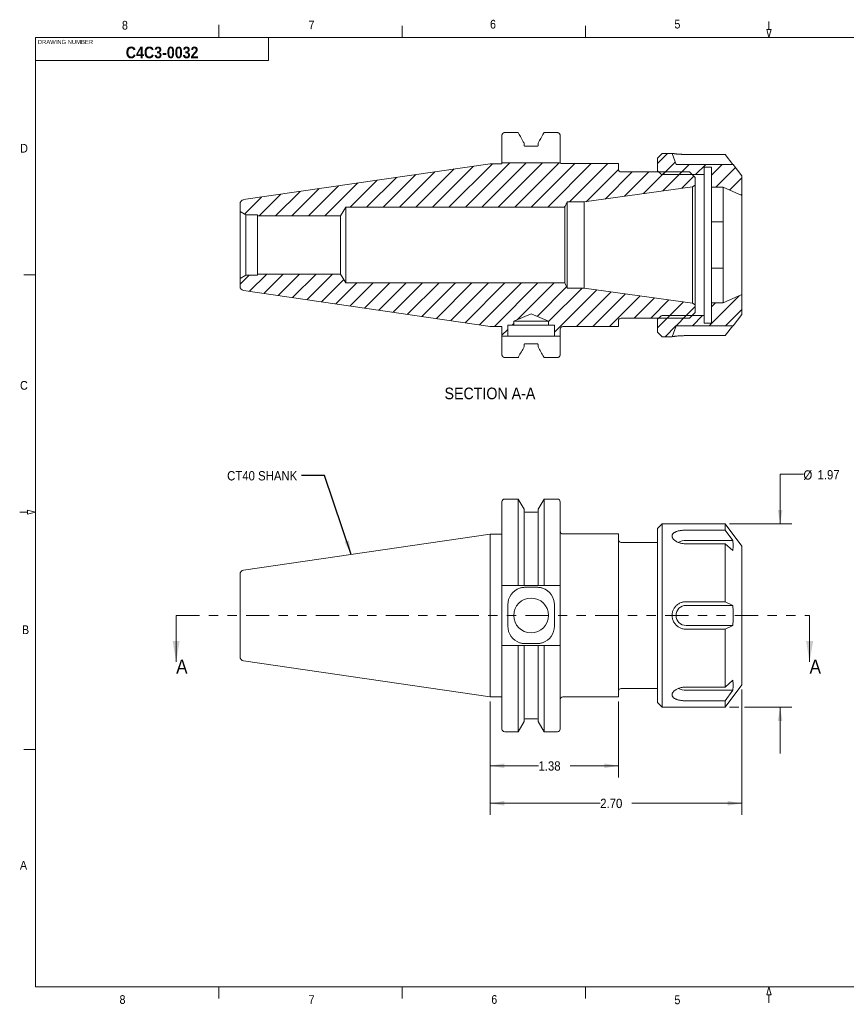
# Model space of a CAD drawing. Header units: inches. Extents: x 0.5 to 16.5, y 0.2 to 10.8.
# Tile 1 of 13: x 0.5 to 9.3, y 0.2 to 10.8. Entities that reach past the tile are written whole.
import ezdxf

# ---------------------------------------------------------------- set-up
doc = ezdxf.new("R2010")
doc.units = ezdxf.units.IN
doc.header["$MEASUREMENT"] = 0
doc.linetypes.add('PHANTOM', pattern=[0.5, 0.25, -0.05, 0.05, -0.05, 0.05, -0.05])
doc.styles.add('SLDTEXTSTYLE1', font='GOTHIC.TTF', dxfattribs={"width": 0.913})
doc.styles.add('SLDTEXTSTYLE2', font='GOTHICB.TTF', dxfattribs={"width": 0.913})
doc.styles.get("Standard").update_dxf_attribs({"font": 'GOTHIC.TTF'})
doc.dimstyles.new('SLDDIMSTYLE0', dxfattribs={"dimtxt": 0.1, "dimasz": 0.15, "dimexe": 0, "dimexo": 0.0625, "dimgap": 0.025, "dimtad": 0, "dimtih": 1, "dimtoh": 1, "dimrnd": 1e-09, "dimzin": 12, "dimdsep": 46, "dimtxsty": 'SLDTEXTSTYLE1', "dimsah": 1, "dimcen": 0.09, "dimadec": 0, "dimazin": 3, "dimtfac": 1, "dimtofl": 0, "dimtmove": 0, "dimatfit": 3, "dimfxl": 1, "dimfrac": 2, "dimtolj": 1, "dimtzin": 12, "dimarcsym": 0})
doc.dimstyles.new('SLDDIMSTYLE1', dxfattribs={"dimtxt": 0.1, "dimasz": 0.15, "dimexe": 0, "dimexo": 0.0625, "dimgap": 0.025, "dimtad": 0, "dimtih": 1, "dimtoh": 1, "dimrnd": 1e-09, "dimzin": 4, "dimdsep": 46, "dimtxsty": 'SLDTEXTSTYLE1', "dimsah": 1, "dimcen": 0.09, "dimadec": 0, "dimazin": 1, "dimtfac": 1, "dimtofl": 0, "dimtmove": 0, "dimatfit": 3, "dimfxl": 1, "dimfrac": 2, "dimtolj": 1, "dimtzin": 12, "dimarcsym": 0})
doc.dimstyles.new('SLDDIMSTYLE2', dxfattribs={"dimtxt": 0.1, "dimasz": 0.15, "dimexe": 0, "dimexo": 0.0625, "dimgap": 0.025, "dimtad": 0, "dimtih": 1, "dimtoh": 1, "dimrnd": 1e-09, "dimzin": 12, "dimdsep": 46, "dimtxsty": 'SLDTEXTSTYLE1', "dimsah": 1, "dimcen": 0.09, "dimadec": 0, "dimazin": 3, "dimtfac": 1, "dimtmove": 0, "dimatfit": 0, "dimfxl": 1, "dimfrac": 2, "dimtolj": 1, "dimtzin": 12, "dimarcsym": 0})
doc.dimstyles.new('SLDDIMSTYLE3', dxfattribs={"dimtxt": 0, "dimasz": 0.15, "dimexe": 0, "dimexo": 0.0625, "dimgap": 0, "dimtad": 0, "dimtih": 1, "dimtoh": 1, "dimdec": 0, "dimrnd": 1e-09, "dimzin": 0, "dimdsep": 46, "dimtxsty": 'STANDARD', "dimsah": 1, "dimcen": 0.09, "dimadec": 0, "dimazin": 0, "dimtfac": 0.15, "dimtdec": 0, "dimtofl": 0, "dimtmove": 0, "dimatfit": 3, "dimfxl": 1, "dimfrac": 2, "dimtolj": 1, "dimtzin": 0, "dimarcsym": 0})

# ---------------------------------------------------------------- blocks, each defined once
blk = doc.blocks.new('_D')
at = {"color": 7, "linetype": 'Continuous', "lineweight": 0}
for p, q in [((5.508, 3.467), (5.508, 2.651)), ((6.883, 3.466), (6.883, 2.651)), ((5.508, 2.776), (6.025, 2.776)), ((6.883, 2.776), (6.365, 2.776))]:
    blk.add_line(p, q, dxfattribs=at)
for points in [[(5.508, 2.776), (5.658, 2.751), (5.658, 2.801)], [(6.883, 2.776), (6.733, 2.801), (6.733, 2.751)]]:
    blk.add_solid(points, dxfattribs=at)
at = {"color": 7, "linetype": 'Continuous', "lineweight": 0, "insert": (6.025, 2.824, -3.77), "char_height": 0.1, "attachment_point": 1, "style": 'SLDTEXTSTYLE1'}
blk.add_mtext('1.38', dxfattribs=at)
blk = doc.blocks.new('_D_1')
at = {"color": 7, "linetype": 'Continuous', "lineweight": 0}
for p, q in [((8.208, 3.597), (8.208, 2.248)), ((5.508, 3.467), (5.508, 2.248)), ((5.508, 2.373), (6.688, 2.373)), ((8.208, 2.373), (7.028, 2.373))]:
    blk.add_line(p, q, dxfattribs=at)
for points in [[(5.508, 2.373), (5.658, 2.348), (5.658, 2.398)], [(8.208, 2.373), (8.058, 2.398), (8.058, 2.348)]]:
    blk.add_solid(points, dxfattribs=at)
at = {"color": 7, "linetype": 'Continuous', "lineweight": 0, "insert": (6.688, 2.422, -3.77), "char_height": 0.1, "attachment_point": 1, "style": 'SLDTEXTSTYLE1'}
blk.add_mtext('2.70', dxfattribs=at)
blk = doc.blocks.new('_D_2')
at = {"color": 7, "linetype": 'Continuous', "lineweight": 0}
for p, q in [((8.87, 5.907), (8.62, 5.907)), ((8.62, 5.907), (8.62, 5.375)), ((8.078, 5.375), (8.745, 5.375)), ((8.078, 3.407), (8.178, 3.407)), ((8.238, 3.407), (8.745, 3.407)), ((8.62, 3.407), (8.62, 2.907))]:
    blk.add_line(p, q, dxfattribs=at)
for points in [[(8.62, 5.375), (8.645, 5.525), (8.595, 5.525)], [(8.62, 3.407), (8.595, 3.257), (8.645, 3.257)]]:
    blk.add_solid(points, dxfattribs=at)
at = {"color": 7, "linetype": 'Continuous', "lineweight": 0, "char_height": 0.1, "attachment_point": 1, "style": 'SLDTEXTSTYLE1'}
for s, insert in [('%%c', (8.87, 5.95, -3.77)), ('1.97', (9.021, 5.952, -3.77))]:
    blk.add_mtext(s, dxfattribs=dict(at, insert=insert))

msp = doc.modelspace()

# ---------------------------------------------------------------- hatches: boundary and pattern name
at = {"linetype": 'Continuous', "lineweight": 0}
h = msp.add_hatch(dxfattribs=at)
h.set_pattern_fill('ANSI31', style=0)
edge = h.paths.add_edge_path(flags=0)
edge.add_line((8.008, 8.99), (8.208, 8.901))
edge.add_line((8.208, 8.901), (8.208, 9.114))
edge.add_line((8.208, 9.114), (8.116, 9.235))
edge.add_line((8.116, 9.235), (7.502, 9.235))
edge.add_line((7.502, 9.235), (7.459, 9.354))
edge.add_line((7.459, 9.354), (7.352, 9.354))
edge.add_line((7.352, 9.354), (7.302, 9.304))
edge.add_line((7.302, 9.304), (7.302, 9.177))
edge.add_arc((7.322, 9.177), 0.02, 180, 225)
edge.add_line((7.308, 9.163), (7.338, 9.133))
edge.add_arc((7.352, 9.147), 0.02, 225, 270)
edge.add_line((7.352, 9.127), (7.803, 9.127))
edge.add_line((7.803, 9.127), (7.803, 9.207))
edge.add_line((7.803, 9.207), (7.883, 9.207))
edge.add_line((7.883, 9.207), (7.883, 8.99))
edge.add_line((7.883, 8.99), (8.008, 8.99))
h = msp.add_hatch(dxfattribs=at)
h.set_pattern_fill('ANSI31', style=0)
edge = h.paths.add_edge_path(flags=0)
edge.add_line((2.821, 8.812), (2.821, 8.729))
edge.add_line((2.821, 8.729), (2.883, 8.693))
edge.add_line((2.883, 8.693), (3.009, 8.693))
edge.add_line((3.009, 8.693), (3.009, 8.682))
edge.add_line((3.009, 8.682), (3.901, 8.682))
edge.add_line((3.901, 8.682), (3.958, 8.776))
edge.add_line((3.958, 8.776), (6.308, 8.776))
edge.add_line((6.308, 8.776), (6.333, 8.832))
edge.add_line((6.333, 8.832), (6.516, 8.832))
edge.add_line((6.516, 8.832), (7.678, 8.995))
edge.add_line((7.678, 8.995), (7.708, 9.012))
edge.add_line((7.708, 9.012), (7.708, 9.094))
edge.add_line((7.708, 9.094), (7.648, 9.154))
edge.add_line((7.648, 9.154), (6.913, 9.154))
edge.add_arc((6.913, 9.184), 0.03, 180, 270, ccw=False)
edge.add_line((6.883, 9.184), (6.883, 9.244))
edge.add_line((6.883, 9.244), (6.278, 9.244))
edge.add_arc((6.278, 9.274), 0.03, 228.5904, 270, ccw=False)
edge.add_line((6.258, 9.252), (5.633, 9.252))
edge.add_line((5.633, 9.252), (5.633, 9.243))
edge.add_line((5.633, 9.243), (5.508, 9.243))
edge.add_line((5.508, 9.243), (2.859, 8.857))
edge.add_arc((2.866, 8.812), 0.045, 98.2971, 180)
h = msp.add_hatch(dxfattribs=at)
h.set_pattern_fill('ANSI31', style=0)
edge = h.paths.add_edge_path(flags=0)
edge.add_line((5.696, 7.392), (5.696, 7.51))
edge.add_line((5.696, 7.51), (5.759, 7.51))
edge.add_line((5.759, 7.51), (5.759, 7.551))
edge.add_line((5.759, 7.551), (5.946, 7.629))
edge.add_line((5.946, 7.629), (6.134, 7.551))
edge.add_line((6.134, 7.551), (6.134, 7.51))
edge.add_line((6.134, 7.51), (6.196, 7.51))
edge.add_line((6.196, 7.51), (6.196, 7.392))
edge.add_line((6.196, 7.392), (6.258, 7.392))
edge.add_line((6.258, 7.392), (6.258, 7.464))
edge.add_arc((6.288, 7.464), 0.03, 90, 180, ccw=False)
edge.add_line((6.288, 7.494), (6.883, 7.494))
edge.add_line((6.883, 7.494), (6.883, 7.554))
edge.add_arc((6.913, 7.554), 0.03, 90, 180, ccw=False)
edge.add_line((6.913, 7.584), (7.648, 7.584))
edge.add_line((7.648, 7.584), (7.708, 7.644))
edge.add_line((7.708, 7.644), (7.708, 7.726))
edge.add_line((7.708, 7.726), (7.678, 7.744))
edge.add_line((7.678, 7.744), (6.516, 7.907))
edge.add_line((6.516, 7.907), (6.333, 7.907))
edge.add_line((6.333, 7.907), (6.308, 7.963))
edge.add_line((6.308, 7.963), (3.958, 7.963))
edge.add_line((3.958, 7.963), (3.901, 8.057))
edge.add_line((3.901, 8.057), (3.009, 8.057))
edge.add_line((3.009, 8.057), (3.009, 8.045))
edge.add_line((3.009, 8.045), (2.883, 8.045))
edge.add_line((2.883, 8.045), (2.821, 8.009))
edge.add_line((2.821, 8.009), (2.821, 7.926))
edge.add_arc((2.866, 7.926), 0.045, 180, 261.7029)
edge.add_line((2.859, 7.882), (5.508, 7.496))
edge.add_line((5.508, 7.496), (5.633, 7.496))
edge.add_line((5.633, 7.496), (5.633, 7.392))
edge.add_line((5.633, 7.392), (5.696, 7.392))
h = msp.add_hatch(dxfattribs=at)
h.set_pattern_fill('ANSI31', style=0)
edge = h.paths.add_edge_path(flags=0)
edge.add_line((8.208, 7.838), (8.008, 7.749))
edge.add_line((8.008, 7.749), (7.883, 7.749))
edge.add_line((7.883, 7.749), (7.883, 7.531))
edge.add_line((7.883, 7.531), (7.803, 7.531))
edge.add_line((7.803, 7.531), (7.803, 7.611))
edge.add_line((7.803, 7.611), (7.352, 7.611))
edge.add_arc((7.352, 7.591), 0.02, 90, 135)
edge.add_line((7.338, 7.606), (7.308, 7.576))
edge.add_arc((7.322, 7.561), 0.02, 135, 180)
edge.add_line((7.302, 7.561), (7.302, 7.435))
edge.add_line((7.302, 7.435), (7.352, 7.385))
edge.add_line((7.352, 7.385), (7.459, 7.385))
edge.add_line((7.459, 7.385), (7.502, 7.503))
edge.add_line((7.502, 7.503), (8.116, 7.503))
edge.add_line((8.116, 7.503), (8.208, 7.625))
edge.add_line((8.208, 7.625), (8.208, 7.838))

# ---------------------------------------------------------------- linework, layer by layer
at = {"color": 7, "linetype": 'Continuous', "lineweight": 0}
for p, q in [((2.594, 10.6), (2.594, 10.734)), ((4.562, 10.6), (4.562, 10.725)), ((6.531, 10.6), (6.531, 10.725)), ((8.523, 10.685), (8.477, 10.685)), ((8.477, 10.685), (8.5, 10.6)), ((8.5, 10.685), (8.5, 10.77)), ((8.523, 10.685), (8.5, 10.6)), ((0.625, 10.6), (16.375, 10.6)), ((0.625, 10.6), (0.625, 0.4)), ((3.125, 10.6), (3.125, 10.35)), ((3.125, 10.35), (0.625, 10.35)), ((0.626, 8.05), (0.501, 8.05)), ((0.54, 5.5), (0.455, 5.5)), ((0.625, 5.5), (0.54, 5.523)), ((0.54, 5.477), (0.54, 5.523)), ((0.625, 5.5), (0.54, 5.477)), ((0.626, 2.95), (0.501, 2.95)), ((16.375, 0.4), (0.625, 0.4)), ((2.594, 0.4), (2.594, 0.275)), ((4.562, 0.4), (4.562, 0.275)), ((6.531, 0.4), (6.531, 0.275)), ((8.5, 0.4), (8.477, 0.315)), ((8.5, 0.4), (8.523, 0.315)), ((8.523, 0.315), (8.477, 0.315)), ((8.5, 0.315), (8.5, 0.23))]:
    msp.add_line(p, q, dxfattribs=at)
at = {"color": 7, "linetype": 'Continuous', "lineweight": 15}
for p, q in [((5.633, 9.282), (5.633, 9.546)), ((5.663, 9.577), (5.807, 9.577)), ((6.085, 9.577), (6.228, 9.577)), ((6.258, 9.546), (6.258, 9.282)), ((5.871, 9.463), (5.871, 9.441)), ((5.881, 9.431), (6.012, 9.431)), ((6.022, 9.441), (6.022, 9.463)), ((7.302, 9.304), (7.352, 9.354)), ((7.352, 9.354), (7.459, 9.354)), ((7.459, 9.354), (7.502, 9.235)), ((8.028, 9.343), (7.61, 9.343)), ((8.111, 9.235), (8.028, 9.343)), ((2.859, 8.857), (5.508, 9.243)), ((5.508, 9.243), (5.633, 9.243)), ((5.633, 9.252), (5.633, 9.282)), ((5.633, 9.243), (5.633, 9.252)), ((5.633, 9.252), (6.258, 9.252)), ((6.258, 9.282), (6.258, 9.252)), ((6.883, 9.244), (6.278, 9.244)), ((6.883, 9.184), (6.883, 9.244)), ((7.302, 9.304), (7.302, 9.177)), ((7.502, 9.235), (8.116, 9.235)), ((7.883, 9.207), (7.803, 9.207)), ((7.803, 9.207), (7.803, 9.127)), ((7.883, 8.99), (7.883, 9.207)), ((8.116, 9.235), (8.208, 9.114)), ((7.648, 9.154), (6.913, 9.154)), ((7.302, 9.177), (7.302, 9.154)), ((7.308, 9.163), (7.338, 9.133)), ((7.803, 9.127), (7.352, 9.127)), ((7.708, 9.094), (7.648, 9.154)), ((7.803, 7.611), (7.803, 9.127)), ((8.208, 9.114), (8.208, 8.901)), ((7.678, 8.995), (6.516, 8.832)), ((7.708, 9.012), (7.678, 8.995)), ((7.678, 8.995), (7.678, 7.744)), ((7.708, 9.012), (7.708, 9.094)), ((7.708, 9.012), (7.708, 7.726)), ((7.883, 8.99), (7.883, 8.86)), ((7.883, 8.99), (8.008, 8.99)), ((8.008, 8.86), (8.008, 8.99)), ((8.208, 8.901), (8.008, 8.99)), ((8.208, 7.838), (8.208, 8.901)), ((2.821, 8.729), (2.821, 8.812)), ((6.333, 8.832), (6.308, 8.776)), ((6.516, 8.832), (6.333, 8.832)), ((6.333, 8.832), (6.333, 7.907)), ((6.516, 8.832), (6.516, 7.907)), ((7.883, 8.86), (7.883, 8.76)), ((8.008, 8.86), (8.008, 8.76)), ((2.821, 8.729), (2.883, 8.693)), ((2.821, 8.729), (2.821, 8.009)), ((2.883, 8.693), (3.009, 8.693)), ((2.883, 8.693), (2.883, 8.045)), ((3.009, 8.682), (3.009, 8.693)), ((3.009, 8.682), (3.901, 8.682)), ((3.009, 8.682), (3.009, 8.057)), ((3.901, 8.682), (3.958, 8.776)), ((3.901, 8.057), (3.901, 8.682)), ((3.958, 8.776), (6.308, 8.776)), ((3.958, 7.963), (3.958, 8.776)), ((6.308, 8.776), (6.308, 7.963)), ((7.883, 8.76), (7.883, 8.702)), ((7.883, 8.702), (7.883, 8.641)), ((8.008, 8.76), (8.008, 8.702)), ((8.008, 8.702), (8.008, 8.641)), ((8.208, 8.687), (8.208, 8.687)), ((7.883, 8.641), (7.883, 8.617)), ((7.883, 8.617), (8.008, 8.617)), ((7.883, 8.617), (7.883, 8.569)), ((7.883, 8.569), (7.883, 8.169)), ((8.008, 8.641), (8.008, 8.617)), ((8.008, 8.617), (8.008, 8.569)), ((8.008, 8.169), (8.008, 8.569)), ((8.208, 8.602), (8.208, 8.602)), ((8.208, 8.547), (8.208, 8.547)), ((8.208, 8.505), (8.208, 8.505)), ((7.883, 8.169), (7.883, 8.122)), ((8.008, 8.169), (8.008, 8.122)), ((8.208, 8.228), (8.208, 8.228)), ((8.208, 8.181), (8.208, 8.181)), ((2.883, 8.045), (2.821, 8.009)), ((3.009, 8.045), (2.883, 8.045)), ((3.009, 8.045), (3.009, 8.057)), ((3.901, 8.057), (3.009, 8.057)), ((3.958, 7.963), (3.901, 8.057)), ((8.008, 8.122), (7.883, 8.122)), ((7.883, 8.122), (7.883, 8.098)), ((7.883, 8.098), (7.883, 8.037)), ((8.008, 8.122), (8.008, 8.098)), ((8.008, 8.098), (8.008, 8.037)), ((8.208, 8.131), (8.208, 8.131)), ((8.208, 8.075), (8.208, 8.075)), ((8.208, 8.045), (8.208, 8.045)), ((2.821, 7.926), (2.821, 8.009)), ((6.308, 7.963), (3.958, 7.963)), ((6.308, 7.963), (6.333, 7.907)), ((7.883, 8.037), (7.883, 7.978)), ((7.883, 7.978), (7.883, 7.879)), ((8.008, 8.037), (8.008, 7.978)), ((8.008, 7.978), (8.008, 7.879)), ((8.208, 8.007), (8.208, 8.007)), ((8.208, 7.982), (8.208, 7.982)), ((5.508, 7.496), (2.859, 7.882)), ((6.333, 7.907), (6.516, 7.907)), ((6.516, 7.907), (7.678, 7.744)), ((7.883, 7.879), (7.883, 7.749)), ((8.008, 7.749), (8.008, 7.879)), ((8.008, 7.749), (8.208, 7.838)), ((8.208, 7.892), (8.208, 7.892)), ((8.208, 7.838), (8.208, 7.625)), ((7.678, 7.744), (7.708, 7.726)), ((7.708, 7.644), (7.708, 7.726)), ((8.008, 7.749), (7.883, 7.749)), ((7.883, 7.531), (7.883, 7.749)), ((5.759, 7.551), (5.946, 7.629)), ((5.946, 7.629), (6.134, 7.551)), ((7.648, 7.584), (7.708, 7.644)), ((8.208, 7.625), (8.116, 7.503)), ((5.759, 7.51), (5.696, 7.51)), ((5.696, 7.51), (5.696, 7.392)), ((5.759, 7.51), (5.759, 7.551)), ((5.759, 7.551), (6.134, 7.551)), ((5.759, 7.51), (6.134, 7.51)), ((6.134, 7.551), (6.134, 7.51)), ((6.196, 7.51), (6.134, 7.51)), ((6.196, 7.392), (6.196, 7.51)), ((6.883, 7.494), (6.883, 7.554)), ((6.913, 7.584), (7.648, 7.584)), ((7.302, 7.584), (7.302, 7.561)), ((7.302, 7.561), (7.302, 7.435)), ((7.338, 7.606), (7.308, 7.576)), ((7.352, 7.611), (7.803, 7.611)), ((7.803, 7.611), (7.803, 7.531)), ((7.803, 7.531), (7.883, 7.531)), ((5.633, 7.496), (5.508, 7.496)), ((5.633, 7.392), (5.633, 7.496)), ((6.258, 7.464), (6.258, 7.392)), ((6.288, 7.494), (6.883, 7.494)), ((7.352, 7.385), (7.302, 7.435)), ((7.502, 7.503), (7.459, 7.385)), ((8.116, 7.503), (7.502, 7.503)), ((8.028, 7.396), (8.111, 7.503)), ((5.633, 7.392), (5.696, 7.392)), ((5.633, 7.362), (5.633, 7.392)), ((5.633, 7.362), (5.633, 7.193)), ((5.823, 7.392), (5.696, 7.392)), ((5.871, 7.276), (5.871, 7.297)), ((5.881, 7.308), (6.012, 7.308)), ((5.883, 7.39), (6.009, 7.39)), ((6.022, 7.297), (6.022, 7.276)), ((6.196, 7.392), (6.069, 7.392)), ((6.196, 7.392), (6.258, 7.392)), ((6.258, 7.392), (6.258, 7.362)), ((6.258, 7.193), (6.258, 7.362)), ((7.459, 7.385), (7.352, 7.385)), ((7.61, 7.396), (8.028, 7.396)), ((5.663, 7.162), (5.807, 7.162)), ((6.085, 7.162), (6.228, 7.162)), ((5.633, 5.611), (5.633, 4.713)), ((5.807, 5.641), (5.663, 5.641)), ((5.871, 5.531), (5.807, 5.641)), ((5.807, 5.641), (5.807, 4.713)), ((6.085, 5.641), (6.022, 5.531)), ((6.228, 5.641), (6.085, 5.641)), ((6.085, 5.641), (6.085, 4.713)), ((6.258, 5.611), (6.258, 4.713)), ((5.871, 5.531), (5.871, 4.713)), ((6.012, 5.5), (5.881, 5.5)), ((6.022, 5.531), (6.022, 4.713)), ((7.352, 5.375), (7.302, 5.325)), ((7.302, 5.325), (7.302, 3.457)), ((8.028, 5.375), (7.352, 5.375)), ((7.352, 5.375), (7.352, 3.407)), ((8.028, 5.307), (7.61, 5.307)), ((8.208, 5.135), (8.028, 5.375)), ((8.028, 5.375), (8.028, 5.307)), ((8.111, 5.195), (8.028, 5.307)), ((5.508, 5.265), (2.859, 4.878)), ((5.633, 5.265), (5.508, 5.265)), ((5.508, 5.265), (5.508, 4.391)), ((6.883, 5.266), (6.288, 5.266)), ((6.883, 3.516), (6.883, 5.266)), ((8.111, 5.195), (7.61, 5.195)), ((7.302, 5.176), (6.913, 5.176)), ((7.61, 5.16), (8.028, 5.16)), ((8.028, 5.16), (8.028, 4.538)), ((8.028, 5.16), (8.111, 5.087)), ((8.208, 5.135), (8.208, 3.647)), ((8.208, 4.984), (8.208, 4.984)), ((8.208, 4.904), (8.208, 4.904)), ((8.208, 4.899), (8.208, 4.899)), ((2.821, 4.834), (2.821, 4.391)), ((8.208, 4.817), (8.208, 4.817)), ((8.208, 4.8), (8.208, 4.8)), ((5.633, 4.683), (5.633, 4.713)), ((5.633, 4.683), (5.633, 4.098)), ((5.807, 4.713), (5.663, 4.713)), ((6.012, 4.713), (5.881, 4.713)), ((6.009, 4.693), (5.883, 4.693)), ((6.228, 4.713), (6.085, 4.713)), ((6.258, 4.713), (6.258, 4.683)), ((6.258, 4.098), (6.258, 4.683)), ((5.696, 4.275), (5.696, 4.506)), ((6.196, 4.506), (6.196, 4.275)), ((8.028, 4.538), (7.61, 4.538)), ((8.111, 4.499), (7.61, 4.499)), ((8.111, 4.499), (8.028, 4.538)), ((2.135, 4.391), (2.135, 3.891)), ((2.821, 4.391), (2.821, 3.948)), ((5.508, 4.391), (5.508, 3.517)), ((8.936, 4.391), (8.936, 3.891)), ((7.61, 4.283), (8.111, 4.283)), ((7.61, 4.244), (8.028, 4.244)), ((8.028, 4.244), (8.111, 4.283)), ((8.028, 4.244), (8.028, 3.622)), ((5.633, 4.068), (5.633, 4.098)), ((5.633, 4.068), (5.633, 3.171)), ((5.663, 4.068), (5.807, 4.068)), ((5.807, 4.068), (5.807, 3.141)), ((5.871, 4.068), (5.871, 3.251)), ((5.881, 4.068), (6.012, 4.068)), ((5.883, 4.088), (6.009, 4.088)), ((6.022, 4.068), (6.022, 3.251)), ((6.085, 4.068), (6.085, 3.141)), ((6.085, 4.068), (6.228, 4.068)), ((6.258, 4.098), (6.258, 4.068)), ((6.258, 4.068), (6.258, 3.171)), ((8.208, 3.922), (8.208, 3.922)), ((8.208, 3.917), (8.208, 3.917)), ((2.859, 3.903), (5.508, 3.517)), ((8.208, 3.879), (8.208, 3.879)), ((8.208, 3.87), (8.208, 3.87)), ((8.208, 3.87), (8.208, 3.87)), ((8.208, 3.845), (8.208, 3.845)), ((8.208, 3.834), (8.208, 3.834)), ((8.208, 3.831), (8.208, 3.831)), ((8.208, 3.793), (8.208, 3.793)), ((8.208, 3.789), (8.208, 3.789)), ((8.208, 3.75), (8.208, 3.75)), ((8.208, 3.748), (8.208, 3.748)), ((6.913, 3.606), (7.302, 3.606)), ((8.028, 3.622), (7.61, 3.622)), ((8.111, 3.695), (8.028, 3.622)), ((8.028, 3.407), (8.208, 3.647)), ((5.508, 3.517), (5.633, 3.517)), ((6.288, 3.516), (6.883, 3.516)), ((7.61, 3.587), (8.111, 3.587)), ((8.028, 3.474), (8.111, 3.587)), ((7.302, 3.457), (7.352, 3.407)), ((7.352, 3.407), (8.028, 3.407)), ((7.61, 3.474), (8.028, 3.474)), ((8.028, 3.474), (8.028, 3.407)), ((5.881, 3.281), (6.012, 3.281)), ((5.807, 3.141), (5.871, 3.251)), ((6.022, 3.251), (6.085, 3.141)), ((5.663, 3.141), (5.807, 3.141)), ((6.085, 3.141), (6.228, 3.141))]:
    msp.add_line(p, q, dxfattribs=at)
at = {"color": 7, "linetype": 'PHANTOM', "lineweight": 15}
msp.add_line((2.135, 4.391), (8.936, 4.391), dxfattribs=at)
at = {"color": 7, "linetype": 'Continuous', "lineweight": 15}
msp.add_circle((5.946, 4.391), 0.187, dxfattribs=at)
for centre, radius, start, end in [((6.278, 9.274), 0.03, 228.5904, 270), ((6.913, 9.184), 0.03, 180, 270), ((7.322, 9.177), 0.02, 180, 225), ((7.352, 9.147), 0.02, 225, 270), ((2.866, 8.812), 0.045, 98.2971, 180), ((2.866, 7.926), 0.045, 180, 261.7029), ((6.913, 7.554), 0.03, 90, 180), ((7.322, 7.561), 0.02, 135, 180), ((7.352, 7.591), 0.02, 90, 135), ((6.288, 7.464), 0.03, 90, 180), ((5.663, 5.611), 0.03, 90, 180), ((6.228, 5.611), 0.03, 0, 90), ((5.881, 5.51), 0.01, 180, 270), ((6.012, 5.51), 0.01, 270, 0), ((6.288, 5.296), 0.03, 180, 270), ((6.913, 5.206), 0.03, 180, 270), ((7.605, 5.031), 0.164, 88.0712, 118.4681), ((2.866, 4.834), 0.045, 98.2971, 180), ((5.883, 4.506), 0.187, 108.8222, 180), ((6.009, 4.506), 0.187, 0, 71.1778), ((7.61, 4.391), 0.108, 90, 270), ((5.883, 4.275), 0.187, 180, 251.1778), ((6.009, 4.275), 0.187, 288.8222, 0), ((2.866, 3.948), 0.045, 180, 261.7029), ((6.913, 3.576), 0.03, 90, 180), ((7.605, 3.752), 0.165, 241.6272, 271.8), ((6.288, 3.486), 0.03, 90, 180), ((5.881, 3.271), 0.01, 90, 180), ((6.012, 3.271), 0.01, 0, 90), ((5.663, 3.171), 0.03, 180, 270), ((6.228, 3.171), 0.03, 270, 360)]:
    msp.add_arc(centre, radius, start, end, dxfattribs=at)
for points, knots in [([(5.633, 9.546), (5.633, 9.546), (5.633, 9.548), (5.633, 9.552), (5.635, 9.557), (5.637, 9.562), (5.64, 9.566), (5.644, 9.57), (5.648, 9.573), (5.653, 9.575), (5.658, 9.577), (5.661, 9.577), (5.663, 9.577)], [0, 0, 0, 0, 0.012391, 0.12388, 0.238615, 0.349766, 0.464295, 0.572736, 0.684544, 0.789252, 0.89718, 1, 1, 1, 1]), ([(5.807, 9.577), (5.823, 9.548), (5.844, 9.51), (5.865, 9.472), (5.871, 9.463)], [0, 0, 0, 0, 0.758579, 1, 1, 1, 1]), ([(6.022, 9.463), (6.027, 9.472), (6.048, 9.51), (6.069, 9.548), (6.085, 9.577)], [0, 0, 0, 0, 0.241421, 1, 1, 1, 1]), ([(6.228, 9.577), (6.228, 9.577), (6.231, 9.577), (6.235, 9.576), (6.239, 9.575), (6.244, 9.572), (6.248, 9.569), (6.251, 9.566), (6.254, 9.561), (6.256, 9.557), (6.257, 9.551), (6.258, 9.548), (6.258, 9.546)], [0, 0, 0, 0, 0.047161, 0.149229, 0.251304, 0.35379, 0.45629, 0.561174, 0.666074, 0.774462, 0.882862, 1, 1, 1, 1]), ([(5.871, 9.441), (5.871, 9.44), (5.871, 9.438), (5.872, 9.436), (5.873, 9.435), (5.874, 9.433), (5.876, 9.432), (5.878, 9.431), (5.88, 9.431), (5.881, 9.431)], [0, 0, 0, 0, 0.2119233, 0.3263053, 0.440666, 0.5522479, 0.6638036, 0.8025911, 1, 1, 1, 1]), ([(6.012, 9.431), (6.012, 9.431), (6.013, 9.431), (6.015, 9.431), (6.017, 9.433), (6.018, 9.434), (6.02, 9.435), (6.02, 9.436), (6.021, 9.439), (6.021, 9.44), (6.022, 9.441)], [0, 0, 0, 0, 0.04773, 0.248719, 0.360453, 0.468706, 0.576983, 0.685073, 0.793179, 1, 1, 1, 1]), ([(7.61, 9.343), (7.608, 9.343), (7.604, 9.343), (7.597, 9.343), (7.59, 9.343), (7.583, 9.343), (7.576, 9.343), (7.569, 9.343), (7.562, 9.344), (7.554, 9.344), (7.544, 9.345), (7.532, 9.345), (7.523, 9.346), (7.516, 9.347), (7.51, 9.347), (7.502, 9.348), (7.493, 9.349), (7.487, 9.35), (7.482, 9.351), (7.477, 9.351), (7.473, 9.352), (7.468, 9.352), (7.465, 9.353), (7.463, 9.353), (7.461, 9.353), (7.46, 9.354), (7.459, 9.354), (7.459, 9.354)], [0, 0, 0, 0, 0.029217, 0.0584925, 0.0879459, 0.1174591, 0.1476647, 0.1779349, 0.2084022, 0.2389361, 0.2931005, 0.3476436, 0.4033883, 0.4314501, 0.4595651, 0.5133282, 0.5674756, 0.6228535, 0.6507386, 0.6786791, 0.7311999, 0.7841031, 0.8382321, 0.8654917, 0.8928063, 0.9461924, 1, 1, 1, 1]), ([(6.258, 9.251), (6.258, 9.251), (6.258, 9.251), (6.258, 9.252), (6.258, 9.252), (6.258, 9.252)], [0, 0, 0, 0, 0.133075, 0.598909, 1, 1, 1, 1]), ([(6.276, 9.244), (6.276, 9.244), (6.275, 9.244), (6.273, 9.245), (6.272, 9.245), (6.272, 9.245)], [0, 0, 0, 0, 0.28948, 0.775421, 1, 1, 1, 1]), ([(5.823, 7.392), (5.825, 7.392), (5.83, 7.392), (5.837, 7.392), (5.845, 7.391), (5.852, 7.391), (5.86, 7.391), (5.867, 7.39), (5.875, 7.39), (5.88, 7.39), (5.883, 7.39)], [0, 0, 0, 0, 0.122868, 0.245741, 0.369494, 0.493249, 0.619473, 0.745696, 0.872849, 1, 1, 1, 1]), ([(5.871, 7.297), (5.871, 7.298), (5.871, 7.299), (5.871, 7.3), (5.872, 7.302), (5.872, 7.304), (5.874, 7.305), (5.875, 7.306), (5.877, 7.307), (5.878, 7.307), (5.88, 7.308), (5.88, 7.308), (5.881, 7.308)], [0, 0, 0, 0, 0.072518, 0.185207, 0.301209, 0.412946, 0.52814, 0.636121, 0.747518, 0.85081, 0.957304, 1, 1, 1, 1]), ([(6.009, 7.39), (6.012, 7.39), (6.017, 7.39), (6.024, 7.39), (6.032, 7.391), (6.039, 7.391), (6.047, 7.391), (6.054, 7.392), (6.062, 7.392), (6.067, 7.392), (6.069, 7.392)], [0, 0, 0, 0, 0.122854, 0.245709, 0.369438, 0.493168, 0.619421, 0.745673, 0.87284, 1, 1, 1, 1]), ([(6.012, 7.308), (6.012, 7.308), (6.014, 7.307), (6.017, 7.306), (6.019, 7.304), (6.02, 7.302), (6.021, 7.3), (6.021, 7.298), (6.022, 7.297)], [0, 0, 0, 0, 0.167443, 0.368623, 0.574143, 0.679876, 0.788445, 1, 1, 1, 1]), ([(7.459, 7.385), (7.459, 7.385), (7.459, 7.385), (7.461, 7.385), (7.463, 7.386), (7.467, 7.386), (7.471, 7.387), (7.476, 7.387), (7.482, 7.388), (7.489, 7.389), (7.497, 7.39), (7.506, 7.391), (7.515, 7.392), (7.525, 7.393), (7.536, 7.393), (7.547, 7.394), (7.559, 7.395), (7.571, 7.395), (7.584, 7.396), (7.595, 7.396), (7.604, 7.396), (7.608, 7.396), (7.61, 7.396)], [0, 0, 0, 0, 0.049878, 0.1001, 0.150191, 0.200626, 0.252131, 0.304001, 0.354778, 0.405892, 0.458055, 0.510573, 0.5629, 0.615576, 0.669343, 0.723482, 0.777109, 0.831103, 0.886248, 0.94179, 0.970866, 1, 1, 1, 1]), ([(5.633, 7.193), (5.633, 7.192), (5.633, 7.19), (5.633, 7.185), (5.635, 7.18), (5.638, 7.175), (5.641, 7.171), (5.645, 7.168), (5.649, 7.165), (5.652, 7.164), (5.656, 7.162), (5.659, 7.162), (5.661, 7.162), (5.663, 7.162)], [0, 0, 0, 0, 0.03981, 0.151379, 0.266214, 0.377121, 0.491412, 0.599395, 0.710732, 0.777785, 0.845656, 0.9222, 1, 1, 1, 1]), ([(5.807, 7.162), (5.809, 7.164), (5.83, 7.202), (5.851, 7.24), (5.871, 7.276)], [0, 0, 0, 0, 0.063066, 1, 1, 1, 1]), ([(6.022, 7.276), (6.041, 7.24), (6.062, 7.202), (6.084, 7.164), (6.085, 7.162)], [0, 0, 0, 0, 0.936934, 1, 1, 1, 1]), ([(6.228, 7.162), (6.229, 7.162), (6.232, 7.162), (6.236, 7.163), (6.241, 7.165), (6.246, 7.168), (6.249, 7.171), (6.253, 7.175), (6.255, 7.179), (6.257, 7.184), (6.258, 7.189), (6.258, 7.192), (6.258, 7.193)], [0, 0, 0, 0, 0.086197, 0.174203, 0.29077, 0.39587, 0.504094, 0.609169, 0.71715, 0.824907, 0.935626, 1, 1, 1, 1]), ([(7.61, 5.307), (7.606, 5.307), (7.596, 5.307), (7.583, 5.306), (7.569, 5.305), (7.555, 5.303), (7.54, 5.301), (7.525, 5.298), (7.511, 5.294), (7.499, 5.289), (7.488, 5.283), (7.478, 5.277), (7.471, 5.27), (7.465, 5.263), (7.461, 5.256), (7.459, 5.248), (7.459, 5.24), (7.461, 5.231), (7.464, 5.223), (7.47, 5.215), (7.476, 5.207), (7.485, 5.199), (7.495, 5.192), (7.506, 5.185), (7.519, 5.179), (7.533, 5.173), (7.547, 5.168), (7.563, 5.164), (7.58, 5.162), (7.596, 5.16), (7.606, 5.16), (7.61, 5.16)], [0, 0, 0, 0, 0.029805, 0.059735, 0.089664, 0.119469, 0.156201, 0.193052, 0.229782, 0.266262, 0.302862, 0.339336, 0.374985, 0.410753, 0.446396, 0.480907, 0.515533, 0.550044, 0.58399, 0.618044, 0.651995, 0.686388, 0.720886, 0.755283, 0.790731, 0.826288, 0.861739, 0.898086, 0.934547, 0.970894, 1, 1, 1, 1]), ([(8.111, 5.087), (8.112, 5.093), (8.114, 5.105), (8.116, 5.123), (8.116, 5.141), (8.116, 5.159), (8.114, 5.177), (8.112, 5.189), (8.111, 5.195)], [0, 0, 0, 0, 0.165932, 0.331902, 0.497832, 0.665206, 0.832623, 1, 1, 1, 1]), ([(5.663, 4.713), (5.662, 4.713), (5.66, 4.713), (5.656, 4.713), (5.651, 4.713), (5.646, 4.713), (5.642, 4.713), (5.639, 4.713), (5.636, 4.713), (5.634, 4.713), (5.633, 4.713), (5.633, 4.713), (5.633, 4.713)], [0, 0, 0, 0, 0.034679, 0.154276, 0.258816, 0.363368, 0.467793, 0.572235, 0.679, 0.785778, 0.892886, 1, 1, 1, 1]), ([(5.871, 4.713), (5.851, 4.713), (5.83, 4.713), (5.809, 4.713), (5.807, 4.713)], [0, 0, 0, 0, 0.936934, 1, 1, 1, 1]), ([(5.883, 4.693), (5.878, 4.693), (5.868, 4.693), (5.853, 4.691), (5.838, 4.688), (5.828, 4.685), (5.823, 4.683)], [0, 0, 0, 0, 0.246575, 0.49317, 0.746612, 1, 1, 1, 1]), ([(5.881, 4.713), (5.88, 4.713), (5.878, 4.713), (5.875, 4.713), (5.873, 4.713), (5.871, 4.713), (5.871, 4.713), (5.871, 4.713), (5.871, 4.713)], [0, 0, 0, 0, 0.130424, 0.331491, 0.53596, 0.748025, 0.968955, 1, 1, 1, 1]), ([(6.069, 4.683), (6.065, 4.685), (6.055, 4.688), (6.04, 4.691), (6.025, 4.693), (6.014, 4.693), (6.009, 4.693)], [0, 0, 0, 0, 0.2466012, 0.4932527, 0.7466375, 1, 1, 1, 1]), ([(6.022, 4.713), (6.022, 4.713), (6.022, 4.713), (6.021, 4.713), (6.019, 4.713), (6.016, 4.713), (6.013, 4.713), (6.012, 4.713), (6.012, 4.713)], [0, 0, 0, 0, 0.0400029, 0.2683474, 0.4958408, 0.7164249, 0.9274261, 1, 1, 1, 1]), ([(6.085, 4.713), (6.084, 4.713), (6.062, 4.713), (6.041, 4.713), (6.022, 4.713)], [0, 0, 0, 0, 0.063066, 1, 1, 1, 1]), ([(6.258, 4.713), (6.258, 4.713), (6.257, 4.713), (6.256, 4.713), (6.254, 4.713), (6.251, 4.713), (6.247, 4.713), (6.242, 4.713), (6.237, 4.713), (6.232, 4.713), (6.229, 4.713), (6.228, 4.713)], [0, 0, 0, 0, 0.116374, 0.228056, 0.343058, 0.453206, 0.566747, 0.709149, 0.81027, 0.914294, 1, 1, 1, 1]), ([(7.61, 4.538), (7.606, 4.538), (7.596, 4.538), (7.583, 4.536), (7.569, 4.533), (7.555, 4.528), (7.54, 4.521), (7.525, 4.513), (7.511, 4.502), (7.499, 4.49), (7.488, 4.477), (7.478, 4.463), (7.471, 4.448), (7.465, 4.432), (7.461, 4.416), (7.459, 4.4), (7.459, 4.384), (7.461, 4.368), (7.464, 4.352), (7.47, 4.337), (7.476, 4.322), (7.485, 4.309), (7.495, 4.296), (7.506, 4.284), (7.519, 4.274), (7.533, 4.264), (7.547, 4.257), (7.563, 4.251), (7.58, 4.246), (7.596, 4.244), (7.606, 4.244), (7.61, 4.244)], [0, 0, 0, 0, 0.029805, 0.059735, 0.089664, 0.119469, 0.156201, 0.193052, 0.229782, 0.266262, 0.302862, 0.339336, 0.374985, 0.410753, 0.446396, 0.480907, 0.515533, 0.550044, 0.58399, 0.618044, 0.651995, 0.686388, 0.720886, 0.755283, 0.790731, 0.826288, 0.861739, 0.898086, 0.934547, 0.970894, 1, 1, 1, 1]), ([(8.111, 4.283), (8.113, 4.298), (8.115, 4.33), (8.117, 4.377), (8.116, 4.425), (8.114, 4.465), (8.112, 4.49), (8.111, 4.499)], [0, 0, 0, 0, 0.2183566, 0.4367111, 0.6565261, 0.8763423, 1, 1, 1, 1]), ([(5.633, 4.068), (5.633, 4.068), (5.633, 4.068), (5.633, 4.068), (5.635, 4.068), (5.638, 4.068), (5.641, 4.068), (5.645, 4.068), (5.65, 4.068), (5.656, 4.068), (5.66, 4.068), (5.663, 4.068)], [0, 0, 0, 0, 0.039832, 0.153096, 0.266351, 0.379016, 0.491661, 0.601385, 0.71109, 0.845884, 1, 1, 1, 1]), ([(5.807, 4.068), (5.809, 4.068), (5.83, 4.068), (5.851, 4.068), (5.871, 4.068)], [0, 0, 0, 0, 0.063066, 1, 1, 1, 1]), ([(5.823, 4.098), (5.828, 4.097), (5.837, 4.094), (5.852, 4.091), (5.867, 4.089), (5.878, 4.088), (5.883, 4.088)], [0, 0, 0, 0, 0.246601, 0.493253, 0.746638, 1, 1, 1, 1]), ([(5.871, 4.068), (5.871, 4.068), (5.871, 4.068), (5.871, 4.068), (5.874, 4.068), (5.876, 4.068), (5.879, 4.068), (5.88, 4.068), (5.881, 4.068)], [0, 0, 0, 0, 0.072761, 0.301391, 0.528215, 0.747472, 0.957161, 1, 1, 1, 1]), ([(6.009, 4.088), (6.014, 4.088), (6.024, 4.089), (6.039, 4.091), (6.055, 4.094), (6.064, 4.097), (6.069, 4.098)], [0, 0, 0, 0, 0.246575, 0.49317, 0.746612, 1, 1, 1, 1]), ([(6.012, 4.068), (6.012, 4.068), (6.014, 4.068), (6.017, 4.068), (6.02, 4.068), (6.021, 4.068), (6.021, 4.068), (6.022, 4.068)], [0, 0, 0, 0, 0.167561, 0.368882, 0.574546, 0.788296, 1, 1, 1, 1]), ([(6.022, 4.068), (6.041, 4.068), (6.062, 4.068), (6.084, 4.068), (6.085, 4.068)], [0, 0, 0, 0, 0.936934, 1, 1, 1, 1]), ([(6.228, 4.068), (6.229, 4.068), (6.232, 4.068), (6.236, 4.068), (6.241, 4.068), (6.246, 4.068), (6.249, 4.068), (6.253, 4.068), (6.255, 4.068), (6.257, 4.068), (6.258, 4.068), (6.258, 4.068), (6.258, 4.068)], [0, 0, 0, 0, 0.087101, 0.174204, 0.290775, 0.397426, 0.504095, 0.610614, 0.717149, 0.826382, 0.935624, 1, 1, 1, 1]), ([(7.61, 3.622), (7.606, 3.622), (7.596, 3.621), (7.583, 3.62), (7.569, 3.618), (7.555, 3.615), (7.54, 3.611), (7.525, 3.606), (7.511, 3.6), (7.499, 3.593), (7.488, 3.585), (7.478, 3.577), (7.471, 3.568), (7.465, 3.56), (7.461, 3.551), (7.459, 3.543), (7.459, 3.535), (7.461, 3.527), (7.464, 3.52), (7.47, 3.513), (7.476, 3.506), (7.485, 3.5), (7.495, 3.495), (7.506, 3.49), (7.519, 3.486), (7.533, 3.482), (7.547, 3.479), (7.563, 3.477), (7.58, 3.475), (7.596, 3.475), (7.606, 3.475), (7.61, 3.474)], [0, 0, 0, 0, 0.0298048, 0.0597346, 0.0896641, 0.1194686, 0.1562014, 0.1930519, 0.229782, 0.2662623, 0.3028619, 0.3393363, 0.374985, 0.4107526, 0.446396, 0.4809075, 0.5155325, 0.5500438, 0.5839904, 0.6180444, 0.6519951, 0.6863876, 0.7208856, 0.7552829, 0.7907312, 0.8262883, 0.8617394, 0.898086, 0.9345466, 0.9708938, 1, 1, 1, 1]), ([(8.111, 3.587), (8.112, 3.593), (8.114, 3.605), (8.116, 3.623), (8.116, 3.641), (8.116, 3.659), (8.114, 3.677), (8.112, 3.689), (8.111, 3.695)], [0, 0, 0, 0, 0.165932, 0.331902, 0.497832, 0.665206, 0.832623, 1, 1, 1, 1])]:
    msp.add_open_spline(points, degree=3, knots=knots, dxfattribs=at)
for points in [[(2.135, 3.891), (2.172, 4.116), (2.097, 4.116)], [(8.936, 3.891), (8.974, 4.116), (8.899, 4.116)]]:
    msp.add_solid(points, dxfattribs=at)

# ---------------------------------------------------------------- texts
at = {"color": 7, "linetype": 'Continuous', "lineweight": 0}
for s, insert, char_height, attachment_point, style in [('6', (5.505, 10.788), 0.0938, 1, 'SLDTEXTSTYLE1'), ('5', (7.485, 10.789), 0.0938, 1, 'SLDTEXTSTYLE1'), ('8', (1.553, 10.777), 0.0938, 1, 'SLDTEXTSTYLE1'), ('7', (3.557, 10.78), 0.0938, 1, 'SLDTEXTSTYLE1'), ('DRAWING NUMBER', (0.65, 10.573), 0.045, 1, 'SLDTEXTSTYLE1'), ('C4C3-0032', (1.984, 10.5), 0.125, 2, 'SLDTEXTSTYLE2'), ('D', (0.46, 9.456), 0.0938, 1, 'SLDTEXTSTYLE1'), ('C', (0.459, 6.909), 0.0938, 1, 'SLDTEXTSTYLE1'), ('SECTION A-A', (5.504, 6.838), 0.125, 2, 'SLDTEXTSTYLE1'), ('CT40 SHANK', (2.682, 5.941), 0.1, 1, 'SLDTEXTSTYLE1'), ('B', (0.48, 4.284), 0.0938, 1, 'SLDTEXTSTYLE1'), ('A', (0.458, 1.755), 0.0938, 1, 'SLDTEXTSTYLE1'), ('8', (1.527, 0.312), 0.0938, 1, 'SLDTEXTSTYLE1'), ('7', (3.557, 0.312), 0.0938, 1, 'SLDTEXTSTYLE1'), ('6', (5.519, 0.313), 0.0938, 1, 'SLDTEXTSTYLE1'), ('5', (7.485, 0.309), 0.0938, 1, 'SLDTEXTSTYLE1')]:
    msp.add_mtext(s, dxfattribs=dict(at, insert=insert, char_height=char_height, attachment_point=attachment_point, style=style))
at = {"color": 7, "linetype": 'Continuous', "char_height": 0.15, "attachment_point": 1, "style": 'SLDTEXTSTYLE1'}
for insert in [(2.135, 3.917), (8.936, 3.917)]:
    msp.add_mtext('A', dxfattribs=dict(at, insert=insert))

# ---------------------------------------------------------------- dimensions: what is measured, and where the dimension line sits
at = {"color": 7, "linetype": 'Continuous', "lineweight": 0}
dim = msp.add_linear_dim(base=(8.62, 3.407), p1=(8.028, 5.375), p2=(8.028, 3.407), angle=90, text='%%c<>', dimstyle='SLDDIMSTYLE2', dxfattribs=at)
dim.commit()
dim.dimension.update_dxf_attribs({"geometry": '_D_2', "text_midpoint": (8.62, 5.907), "dimtype": 160})
for base, p1, p2, dimstyle, picture, middle in [((5.508, 2.373), (8.208, 3.647), (5.508, 3.517), 'SLDDIMSTYLE1', '_D_1', (6.858, 2.373)), ((6.882710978, 2.776101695), (5.507710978, 3.517119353), (6.882710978, 3.515869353), 'SLDDIMSTYLE0', '_D', (6.195210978, 2.776101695))]:
    dim = msp.add_linear_dim(base=base, p1=p1, p2=p2, dimstyle=dimstyle, dxfattribs=at)
    dim.commit()
    dim.dimension.update_dxf_attribs({"geometry": picture, "text_midpoint": middle, "dimtype": 160})

# ---------------------------------------------------------------- leaders
msp.add_leader([(4.014, 5.047), (3.729, 5.893), (3.479, 5.893)], dimstyle='SLDDIMSTYLE3', dxfattribs=at)

doc.saveas('drawing.dxf')
